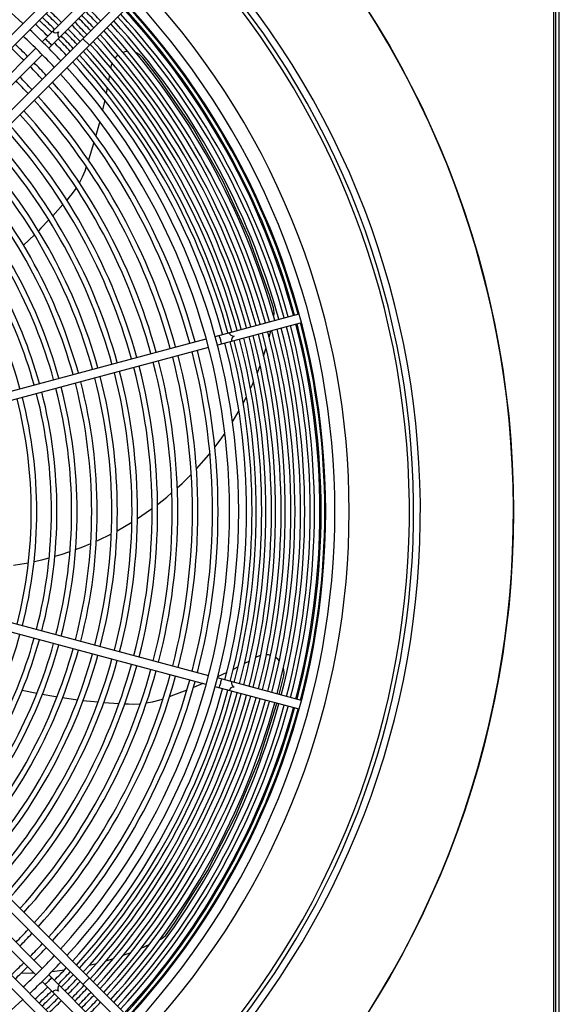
# Model space of a CAD drawing. Header units: centimetres. Extents: x -92429 to 178773, y 2337 to 428125.
# Tile 99 of 138: x 162390 to 162417, y 9511 to 9561. Entities that reach past the tile are written whole.
import ezdxf

# ---------------------------------------------------------------- set-up
doc = ezdxf.new("R2010")
doc.units = ezdxf.units.CM
doc.header["$LTSCALE"] = 50
doc.layers.add('WL_urządzenia', color=1, linetype='Continuous')

msp = doc.modelspace()

# ---------------------------------------------------------------- linework, layer by layer
at = {"layer": 'WL_urządzenia', "color": 1, "linetype": 'Continuous'}
for p, q in [((162417.206, 9487.026, 2170), (162417.206, 9584.361, 2170)), ((162417.299, 9584.268, 2170), (162417.299, 9487.118, 2170)), ((162417.484, 9487.026, 2170), (162417.484, 9584.361, 2170)), ((162395.453, 9565.485, 2170), (162371.424, 9541.457, 2170)), ((162371.815, 9541.191, 2170), (162395.781, 9565.157, 2170)), ((162397.354, 9563.584, 2170), (162373.388, 9539.618, 2170)), ((162373.653, 9539.228, 2170), (162397.681, 9563.256, 2170)), ((162394.436, 9562.568, 2170), (162391.323, 9559.454, 2170)), ((162394.764, 9562.24, 2170), (162391.65, 9559.126, 2170)), ((162393.706, 9559.281, 2170), (162393.378, 9559.609, 2170)), ((162380.375, 9548.507, 2170), (162390.995, 9559.126, 2170)), ((162395.555, 9558.956, 2170), (162395.41, 9558.918, 2170)), ((162395.646, 9558.967, 2170), (162395.555, 9558.956, 2170)), ((162396.088, 9558.891, 2170), (162396.062, 9558.902, 2170)), ((162396.246, 9558.802, 2170), (162396.088, 9558.891, 2170)), ((162391.323, 9558.799, 2170), (162380.703, 9548.179, 2170)), ((162394.853, 9558.385, 2170), (162394.811, 9558.249, 2170)), ((162395.076, 9558.714, 2170), (162395.004, 9558.638, 2170)), ((162395.159, 9558.784, 2170), (162395.076, 9558.714, 2170)), ((162396.386, 9558.681, 2170), (162396.246, 9558.802, 2170)), ((162396.437, 9558.623, 2170), (162396.386, 9558.681, 2170)), ((162397.215, 9557.62, 2170), (162396.437, 9558.623, 2170)), ((162394.799, 9558.189, 2170), (162394.79, 9558.13, 2170)), ((162394.811, 9558.249, 2170), (162394.799, 9558.189, 2170)), ((162394.728, 9557.762, 2170), (162394.68, 9557.492, 2170)), ((162394.729, 9557.767, 2170), (162394.728, 9557.762, 2170)), ((162398.951, 9555.082, 2170), (162397.215, 9557.62, 2170)), ((162394.612, 9557.133, 2170), (162394.557, 9556.86, 2170)), ((162394.483, 9556.506, 2170), (162394.37, 9556.003, 2170)), ((162394.228, 9555.422, 2170), (162394.037, 9554.705, 2170)), ((162400.483, 9552.38, 2170), (162398.951, 9555.082, 2170)), ((162393.94, 9554.365, 2170), (162393.684, 9553.529, 2170)), ((162393.684, 9553.529, 2170), (162393.664, 9553.469, 2170)), ((162393.472, 9552.909, 2170), (162393.34, 9552.605, 2170)), ((162393.549, 9553.12, 2170), (162393.472, 9552.909, 2170)), ((162393.554, 9553.137, 2170), (162393.549, 9553.12, 2170)), ((162393.34, 9552.605, 2170), (162393.2, 9552.334, 2170)), ((162401.781, 9549.553, 2170), (162400.483, 9552.38, 2170)), ((162393.019, 9552.038, 2170), (162392.836, 9551.783, 2170)), ((162393.04, 9552.07, 2170), (162393.019, 9552.038, 2170)), ((162392.687, 9551.598, 2170), (162392.56, 9551.449, 2170)), ((162392.836, 9551.783, 2170), (162392.687, 9551.598, 2170)), ((162392.369, 9551.23, 2170), (162391.854, 9550.658, 2170)), ((162391.657, 9550.447, 2170), (162391.252, 9550.025, 2170)), ((162391.252, 9550.025, 2170), (162391.126, 9549.897, 2170)), ((162390.924, 9549.694, 2170), (162390.378, 9549.165, 2170)), ((162402.829, 9546.646, 2170), (162401.781, 9549.553, 2170)), ((162403.025, 9546.002, 2170), (162402.829, 9546.646, 2170)), ((162403.048, 9545.902, 2170), (162403.025, 9546.002, 2170)), ((162403.062, 9545.719, 2170), (162403.048, 9545.902, 2170)), ((162400.064, 9544.554, 2170), (162404.317, 9545.694, 2170)), ((162403.039, 9545.533, 2170), (162403.045, 9545.564, 2170)), ((162403.045, 9545.564, 2170), (162403.062, 9545.719, 2170)), ((162404.437, 9545.246, 2170), (162400.184, 9544.106, 2170)), ((162385.11, 9540.547, 2170), (162399.616, 9544.434, 2170)), ((162402.803, 9544.512, 2170), (162402.885, 9544.83, 2170)), ((162399.736, 9543.986, 2170), (162385.23, 9540.099, 2170)), ((162402.523, 9543.577, 2170), (162402.649, 9543.973, 2170)), ((162402.207, 9542.716, 2170), (162402.348, 9543.081, 2170)), ((162401.862, 9541.917, 2170), (162401.953, 9542.116, 2170)), ((162401.953, 9542.116, 2170), (162402.015, 9542.256, 2170)), ((162401.493, 9541.175, 2170), (162401.656, 9541.49, 2170)), ((162400.951, 9540.235, 2170), (162401.274, 9540.777, 2170)), ((162400.367, 9539.363, 2170), (162400.561, 9539.639, 2170)), ((162400.054, 9538.944, 2170), (162400.367, 9539.363, 2170)), ((162399.125, 9537.846, 2170), (162399.745, 9538.555, 2170)), ((162399.745, 9538.555, 2170), (162399.805, 9538.629, 2170)), ((162398.395, 9537.11, 2170), (162398.864, 9537.572, 2170)), ((162398.157, 9536.889, 2170), (162398.395, 9537.11, 2170)), ((162397.159, 9536.057, 2170), (162397.625, 9536.429, 2170)), ((162397.625, 9536.429, 2170), (162397.887, 9536.65, 2170)), ((162396.14, 9535.339, 2170), (162396.802, 9535.792, 2170)), ((162396.802, 9535.792, 2170), (162396.883, 9535.851, 2170)), ((162395.106, 9534.724, 2170), (162395.859, 9535.161, 2170)), ((162394.132, 9534.237, 2170), (162394.822, 9534.573, 2170)), ((162393.296, 9533.883, 2170), (162393.776, 9534.079, 2170)), ((162394.062, 9534.205, 2170), (162394.132, 9534.237, 2170)), ((162391.96, 9533.43, 2170), (162392.288, 9533.529, 2170)), ((162392.288, 9533.529, 2170), (162392.725, 9533.673, 2170)), ((162393.012, 9533.775, 2170), (162393.146, 9533.825, 2170)), ((162393.146, 9533.825, 2170), (162393.296, 9533.883, 2170)), ((162389.861, 9532.974, 2170), (162390.295, 9533.044, 2170)), ((162390.295, 9533.044, 2170), (162390.622, 9533.105, 2170)), ((162390.909, 9533.164, 2170), (162391.309, 9533.256, 2170)), ((162391.309, 9533.256, 2170), (162391.673, 9533.35, 2170)), ((162397.681, 9508.13, 2170), (162373.653, 9532.158, 2170)), ((162373.388, 9531.768, 2170), (162397.354, 9507.802, 2170)), ((162385.23, 9531.287, 2170), (162399.736, 9527.4, 2170)), ((162399.616, 9526.952, 2170), (162385.11, 9530.839, 2170)), ((162395.781, 9506.229, 2170), (162371.815, 9530.195, 2170)), ((162371.424, 9529.93, 2170), (162395.453, 9505.901, 2170)), ((162402.768, 9528.443, 2170), (162402.664, 9528.453, 2170)), ((162402.874, 9528.421, 2170), (162402.768, 9528.443, 2170)), ((162401.804, 9528.131, 2170), (162401.561, 9528.003, 2170)), ((162401.808, 9528.134, 2170), (162401.804, 9528.131, 2170)), ((162402.184, 9528.338, 2170), (162402.131, 9528.309, 2170)), ((162402.238, 9528.366, 2170), (162402.184, 9528.338, 2170)), ((162402.372, 9528.416, 2170), (162402.238, 9528.366, 2170)), ((162403.253, 9528.215, 2170), (162403.134, 9528.306, 2170)), ((162403.318, 9528.149, 2170), (162403.253, 9528.215, 2170)), ((162400.663, 9527.551, 2170), (162400.197, 9527.33, 2170)), ((162401.236, 9527.835, 2170), (162400.988, 9527.71, 2170)), ((162403.53, 9527.754, 2170), (162403.523, 9527.782, 2170)), ((162403.558, 9527.576, 2170), (162403.53, 9527.754, 2170)), ((162403.549, 9527.39, 2170), (162403.558, 9527.576, 2170)), ((162399.45, 9526.997, 2170), (162398.969, 9526.794, 2170)), ((162404.437, 9526.14, 2170), (162400.184, 9527.28, 2170)), ((162403.318, 9526.44, 2170), (162403.534, 9527.314, 2170)), ((162403.534, 9527.314, 2170), (162403.549, 9527.39, 2170)), ((162391.047, 9526.494, 2170), (162390.311, 9526.648, 2170)), ((162398.641, 9526.661, 2170), (162397.825, 9526.348, 2170)), ((162404.317, 9525.693, 2170), (162400.064, 9526.832, 2170)), ((162391.911, 9526.337, 2170), (162391.325, 9526.441, 2170)), ((162392.07, 9526.311, 2170), (162391.911, 9526.337, 2170)), ((162393.104, 9526.162, 2170), (162392.351, 9526.267, 2170)), ((162393.566, 9526.106, 2170), (162393.388, 9526.127, 2170)), ((162394.149, 9526.047, 2170), (162393.566, 9526.106, 2170)), ((162395.204, 9525.968, 2170), (162394.436, 9526.022, 2170)), ((162395.69, 9525.944, 2170), (162395.493, 9525.953, 2170)), ((162396.241, 9525.954, 2170), (162395.927, 9525.94, 2170)), ((162396.279, 9525.957, 2170), (162396.241, 9525.954, 2170)), ((162396.885, 9526.05, 2170), (162396.585, 9525.994, 2170)), ((162397.206, 9526.133, 2170), (162396.885, 9526.05, 2170)), ((162397.419, 9526.202, 2170), (162397.206, 9526.133, 2170)), ((162397.436, 9526.208, 2170), (162397.419, 9526.202, 2170)), ((162397.825, 9526.348, 2170), (162397.765, 9526.326, 2170)), ((162402.292, 9523.154, 2170), (162403.198, 9525.992, 2170)), ((162395.927, 9525.94, 2170), (162395.69, 9525.944, 2170)), ((162380.703, 9523.207, 2170), (162391.323, 9512.588, 2170)), ((162401.105, 9520.283, 2170), (162402.292, 9523.154, 2170)), ((162390.995, 9512.26, 2170), (162380.375, 9522.879, 2170)), ((162399.677, 9517.519, 2170), (162401.105, 9520.283, 2170)), ((162398.032, 9514.903, 2170), (162399.677, 9517.519, 2170)), ((162397.644, 9514.353, 2170), (162398.032, 9514.903, 2170)), ((162397.284, 9514.053, 2170), (162397.312, 9514.067, 2170)), ((162397.312, 9514.067, 2170), (162397.444, 9514.149, 2170)), ((162397.444, 9514.149, 2170), (162397.58, 9514.273, 2170)), ((162397.58, 9514.273, 2170), (162397.644, 9514.353, 2170)), ((162396.334, 9513.61, 2170), (162396.74, 9513.79, 2170)), ((162394.552, 9512.974, 2170), (162394.926, 9513.088, 2170)), ((162395.425, 9513.255, 2170), (162395.814, 9513.399, 2170)), ((162391.823, 9512.437, 2170), (162392.449, 9512.516, 2170)), ((162393.172, 9512.64, 2170), (162393.246, 9512.654, 2170)), ((162393.71, 9512.754, 2170), (162393.922, 9512.805, 2170)), ((162393.922, 9512.805, 2170), (162394.071, 9512.842, 2170)), ((162390.254, 9512.348, 2170), (162390.777, 9512.36, 2170)), ((162390.777, 9512.36, 2170), (162390.89, 9512.365, 2170)), ((162391.65, 9512.26, 2170), (162394.764, 9509.146, 2170)), ((162393.378, 9511.777, 2170), (162393.706, 9512.105, 2170)), ((162394.436, 9508.819, 2170), (162391.323, 9511.932, 2170))]:
    msp.add_line(p, q, dxfattribs=at)
for points in [[(162391.852, 9559.983, 0.407676), (162392.148, 9559.952, 0.407676), (162392.18, 9559.655)], [(162391.473, 9559.604, 0.037253), (162391.643, 9559.446, 0.037253), (162391.8, 9559.276)], [(162400.268, 9544.609, 0.037253), (162400.337, 9544.387, 0.037253), (162400.388, 9544.161)], [(162400.786, 9544.748, 0.407676), (162401.027, 9544.572, 0.407676), (162400.906, 9544.3)], [(162400.388, 9527.225, 0.037253), (162400.337, 9526.999, 0.037253), (162400.268, 9526.777)], [(162400.906, 9527.086, 0.407676), (162401.027, 9526.814, 0.407676), (162400.786, 9526.639)], [(162391.8, 9512.11, 0.037253), (162391.643, 9511.94, 0.037253), (162391.473, 9511.782)], [(162392.18, 9511.731, 0.407676), (162392.148, 9511.435, 0.407676), (162391.852, 9511.403)]]:
    msp.add_lwpolyline(points, format="xyb", dxfattribs=at)
msp.add_circle((162367.889, 9535.693, 2170), 47.277, dxfattribs=at)
for radius, start, end in [(47.277, 139.4416, 130.5584), (42.566, 137.9961, 132.0039), (42.222, 138.0205, 131.9795), (42.012, 138.0356, 131.9644), (33.372, 47.7066, 132.2934), (38.964, 317.3179, 42.6821), (38.239, 317.3619, 42.6381), (34.538, 45.3845, 46.8457), (34.751, 45.3821, 46.8344), (36.011, 43.2298, 44.6313), (36.223, 43.2402, 44.6334), (37.205, 15.3569, 42.5724), (37.483, 15.3543, 42.5904), (37.544, 15.3537, 42.5943), (37.729, 15.3519, 42.6061), (37.775, 317.3909, 42.6091), (33.769, 45.3932, 46.8877), (34.048, 45.39, 46.8723), (34.26, 45.3876, 46.8607), (35.242, 43.1912, 44.6232), (35.52, 43.2053, 44.6262), (35.732, 43.216, 44.6284), (36.501, 15.3638, 42.5256), (36.714, 15.3617, 42.5399), (36.992, 15.359, 42.5584), (33.372, 43.0898, 46.9102), (34.538, 43.1543, 44.6155), (34.751, 43.1656, 44.6179), (35.029, 43.1802, 44.6209), (35.732, 15.3716, 42.4723), (36.011, 15.3687, 42.4918), (36.223, 15.3666, 42.5065), (32.329, 45.4107, 46.9719), (32.908, 43.0629, 46.9371), (33.769, 43.1123, 44.6068), (34.048, 43.1277, 44.61), (34.26, 43.1393, 44.6124), (35.029, 15.3791, 42.4215), (35.242, 15.3768, 42.4371), (35.52, 15.3738, 42.4571), (32.051, 45.4143, 46.989), (34.538, 15.3845, 42.3848), (34.751, 15.3821, 42.4008), (32.329, 43.0281, 44.5893), (33.769, 15.3932, 42.3252), (34.048, 15.39, 42.3471), (34.26, 15.3876, 42.3636), (32.051, 43.011, 44.5857), (32.908, 317.7448, 42.2552), (33.372, 317.7066, 42.2934), (31.032, 42.9457, 44.5721), (31.31, 42.9639, 44.5759), (32.329, 15.4107, 42.206), (32.051, 15.4143, 42.1817), (31.032, 15.4279, 42.0891), (31.31, 15.4241, 42.1149), (30.291, 15.4384, 42.0178), (30.013, 15.4424, 41.9901), (28.994, 15.458, 41.8843), (29.272, 15.4536, 41.9139), (28.253, 15.47, 41.8025), (27.975, 15.4747, 41.7707), (26.956, 15.4926, 41.6484), (27.234, 15.4876, 41.6827), (25.937, 15.512, 41.5166), (26.215, 15.5065, 41.5536), (25.196, 15.527, 41.414), (24.918, 15.5329, 41.374), (23.899, 15.5556, 41.2191), (24.177, 15.5492, 41.2627), (23.158, 15.5734, 41.098), (36.501, 345.3638, 14.6362), (36.714, 345.3617, 14.6383), (36.992, 345.359, 14.641), (37.205, 345.3569, 14.6431), (37.483, 345.3543, 14.6457), (37.544, 345.3537, 14.6463), (37.729, 345.3519, 14.6481), (34.538, 345.3845, 14.6155), (34.751, 345.3821, 14.6179), (35.029, 345.3791, 14.6209), (35.242, 345.3768, 14.6232), (35.52, 345.3738, 14.6262), (35.732, 345.3716, 14.6284), (36.011, 345.3687, 14.6313), (36.223, 345.3666, 14.6334), (33.769, 345.3932, 14.6068), (34.048, 345.39, 14.61), (34.26, 345.3876, 14.6124), (31.032, 345.4279, 14.5721), (31.31, 345.4241, 14.5759), (32.051, 345.4143, 14.5857), (32.329, 345.4107, 14.5893), (28.994, 345.458, 14.542), (29.272, 345.4536, 14.5464), (30.013, 345.4424, 14.5576), (30.291, 345.4384, 14.5616), (26.956, 345.4926, 14.5074), (27.234, 345.4876, 14.5124), (27.975, 345.4747, 14.5253), (28.253, 345.47, 14.53), (24.918, 345.5329, 14.4671), (25.196, 345.527, 14.473), (25.937, 345.512, 14.488), (26.215, 345.5065, 14.4935), (22.88, 345.5804, 14.4196), (23.158, 345.5734, 14.4266), (23.899, 345.5556, 14.4444), (24.177, 345.5492, 14.4508), (23.158, 318.902, 344.4266), (23.899, 318.7809, 344.4444), (24.177, 318.7373, 344.4508), (24.918, 318.626, 344.4671), (25.196, 318.586, 344.473), (25.937, 318.4834, 344.488), (26.215, 318.4464, 344.4935), (26.956, 318.3516, 344.5074), (27.234, 318.3173, 344.5124), (27.975, 318.2293, 344.5253), (28.253, 318.1975, 344.53), (28.994, 318.1157, 344.542), (29.272, 318.0861, 344.5464), (30.013, 318.0099, 344.5576), (30.291, 317.9822, 344.5616), (31.032, 317.9109, 344.5721), (31.31, 317.8851, 344.5759), (32.051, 317.8183, 344.5857), (32.329, 317.794, 344.5893), (33.769, 317.6748, 344.6068), (34.048, 317.6529, 344.61), (34.26, 317.6364, 344.6124), (34.538, 317.6152, 344.6155), (34.751, 317.5992, 344.6179), (35.029, 317.5785, 344.6209), (35.242, 317.5629, 344.6232), (35.52, 317.5429, 344.6262), (35.732, 317.5277, 344.6284), (36.011, 317.5082, 344.6313), (36.223, 317.4935, 344.6334), (36.501, 317.4744, 344.6362), (36.714, 317.4601, 344.6383), (36.992, 317.4416, 344.641), (37.205, 317.4276, 344.6431), (37.483, 317.4096, 344.6457), (37.544, 317.4057, 344.6463), (37.729, 317.3939, 344.6481), (31.032, 315.4279, 317.0543), (31.31, 315.4241, 317.0361), (32.051, 315.4143, 316.989), (32.329, 315.4107, 316.9719), (32.908, 313.0629, 316.9371), (32.051, 313.011, 314.5857), (32.329, 313.0281, 314.5893), (33.372, 313.0898, 316.9102), (33.769, 315.3932, 316.8877), (34.048, 315.39, 316.8723), (34.26, 315.3876, 316.8607), (34.538, 315.3845, 316.8457), (33.769, 313.1123, 314.6068), (34.751, 315.3821, 316.8344), (35.029, 315.3791, 316.8198), (35.242, 315.3768, 316.8088), (33.372, 227.7066, 312.2934), (34.048, 313.1277, 314.61), (34.26, 313.1393, 314.6124), (34.538, 313.1543, 314.6155), (35.52, 315.3738, 316.7947), (35.732, 315.3716, 316.784), (36.011, 315.3687, 316.7702), (34.751, 313.1656, 314.6179), (36.223, 315.3666, 316.7598)]:
    msp.add_arc((162367.889, 9535.693, 2170), radius, start, end, dxfattribs=at)

doc.saveas('drawing.dxf')
